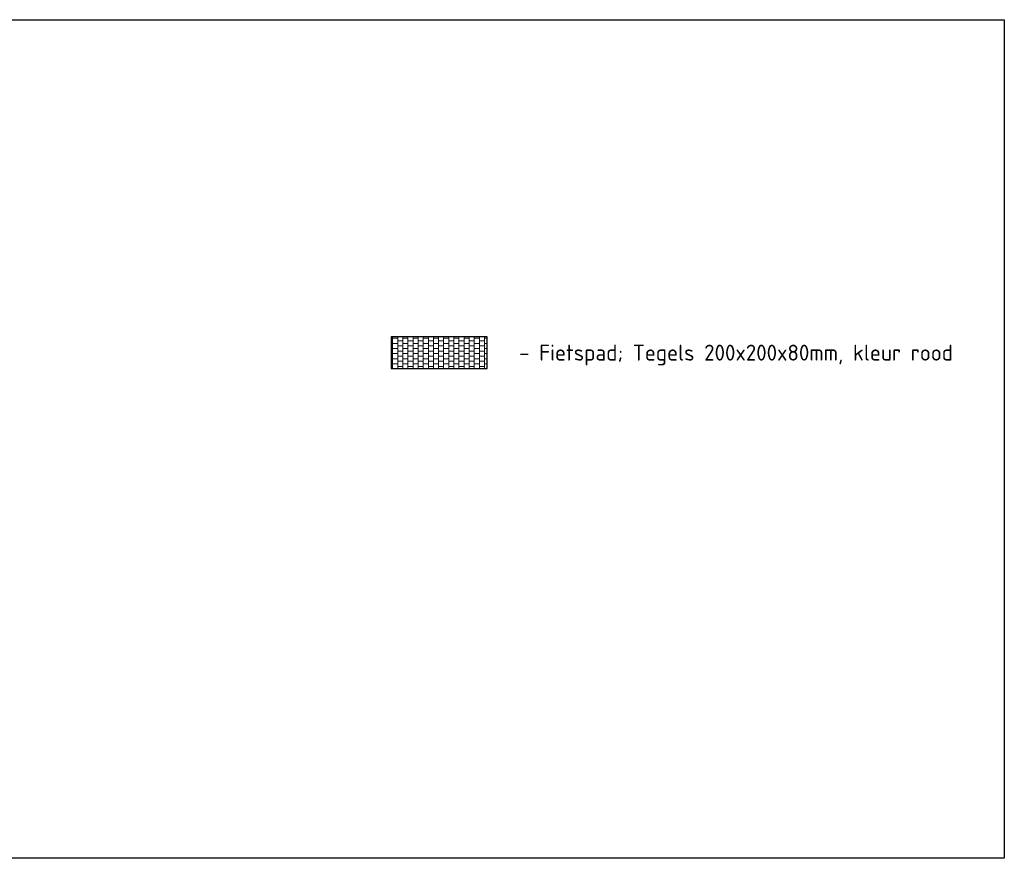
# Model space of a CAD drawing. Header units: metres. Extents: x 198714 to 199133, y 355604 to 356082.
# Tile 6 of 36: x 198915 to 198992, y 355623 to 355689. Entities that reach past the tile are written whole.
import ezdxf
from ezdxf.enums import TextEntityAlignment as Align

# ---------------------------------------------------------------- set-up
doc = ezdxf.new("R2010")
doc.units = ezdxf.units.M
doc.layers.add('N-WE-VH-VERHARDING_TEGEL-200X200X50-ROOD-A', color=7, linetype='Continuous', lineweight=13, true_color=0xffa8a8)
doc.layers.add('P_NS_ALG_arcering', color=5, linetype='Continuous')
doc.layers.add('P_NS_ALG_legenda', color=2, linetype='Continuous')
doc.layers.add('X-XX-AL-HULPLIJNEN', color=4, linetype='Continuous', lineweight=25, plot=False)
doc.styles.add('NLCS-ISO', font='NLCS-ISO.ttf')

msp = doc.modelspace()

# ---------------------------------------------------------------- hatches: boundary and pattern name
at = {"layer": 'N-WE-VH-VERHARDING_TEGEL-200X200X50-ROOD-A'}
h = msp.add_hatch(dxfattribs=at)
h.set_pattern_fill('AVH-TEGEL_200X200_HALFST', color=256, scale=2, pattern_type=2)
h.set_pattern_definition([(0, (84.45636, -50.92556), (0.4, 0.2), [0.4, -0.4]), (90, (84.45636, -50.92556), (-0.4, 2e-17), [])])
h.paths.add_polyline_path([(198951.86, 355661.498), (198951.86, 355663.998), (198949.36, 355663.998), (198946.86, 355663.998), (198944.36, 355663.998), (198944.36, 355661.498)])

# ---------------------------------------------------------------- linework, layer by layer
at = {"layer": 'P_NS_ALG_arcering', "color": 2}
for points in [[(198951.86, 355661.498), (198951.86, 355663.998), (198949.36, 355663.998), (198946.86, 355663.998), (198944.36, 355663.998), (198944.36, 355661.498)], [(198951.86, 355661.498), (198951.86, 355663.998), (198944.36, 355663.998), (198944.36, 355663.998), (198944.36, 355663.998), (198944.36, 355661.498)]]:
    msp.add_lwpolyline(points, close=True, dxfattribs=at)
at = {"layer": 'X-XX-AL-HULPLIJNEN', "ltscale": 0.2}
msp.add_lwpolyline([(198838.197, 355688.806), (198992.342, 355688.806), (198992.342, 355623.176), (198838.197, 355623.176)], close=True, dxfattribs=at)

# ---------------------------------------------------------------- texts
at = {"layer": 'P_NS_ALG_legenda', "color": 2, "style": 'NLCS-ISO'}
msp.add_text('- Fietspad; Tegels 200x200x80mm, kleur rood', height=1.25, dxfattribs=at).set_placement((198954.36, 355662.748), align=Align.MIDDLE_LEFT)

doc.saveas('drawing.dxf')
